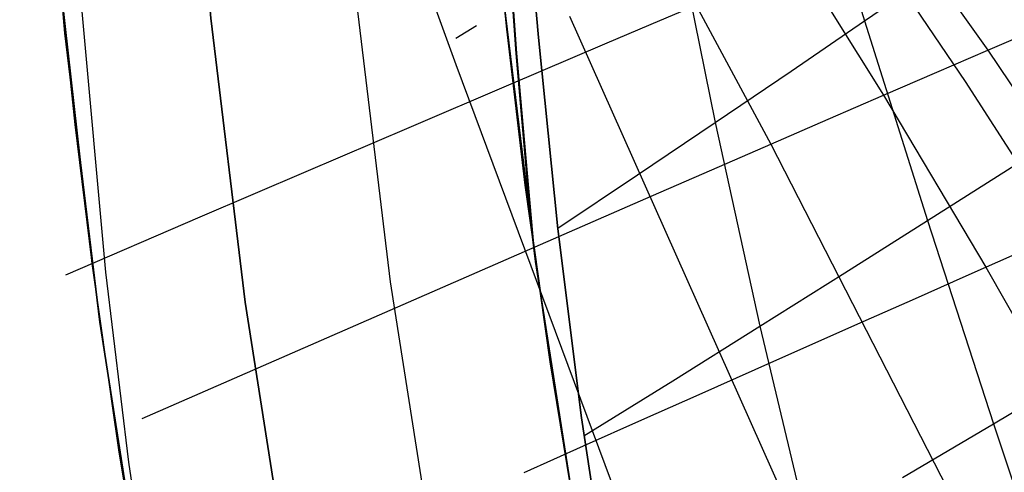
# Model space of a CAD drawing. Header units: millimetres. Extents: x -58 to 58, y -58 to 58.
# Tile 17 of 95: x -57.5 to -50.78, y -8.94 to -5.85. Entities that reach past the tile are written whole.
import ezdxf

# ---------------------------------------------------------------- set-up
doc = ezdxf.new("R2010")
doc.units = ezdxf.units.MM
doc.header["$MEASUREMENT"] = 0
doc.layers.add('Predefinito', color=5, linetype='Continuous')

msp = doc.modelspace()

# ---------------------------------------------------------------- linework, layer by layer
at = {"layer": 'Predefinito', "extrusion": (-3.64696e-06, 9.08447e-06, 1)}
msp.add_lwpolyline([(-57.1456, 0.5066), (-49.2276, -3.6494), (-48.6645, -3.965), (-48.1107, -4.2954), (-47.8375, -4.468), (-47.5674, -4.6453), (-47.0367, -5.0138), (-46.5192, -5.3993), (-46.0152, -5.8005), (-45.5221, -6.2189), (-45.0437, -6.6519), (-44.5806, -7.0994), (-44.1336, -7.5614), (-43.7017, -8.0393), (-43.2867, -8.531), (-42.8886, -9.0355), (-42.5074, -9.5522), (-42.1422, -10.0813), (-41.7937, -10.6209), (-41.4615, -11.1701), (-41.1452, -11.7281), (-40.8439, -12.2949), (-40.5574, -12.8689), (-40.2849, -13.4495), (-40.0258, -14.0358), (-39.779, -14.6275), (-39.5441, -15.2238), (-39.1067, -16.4283), (-38.7087, -17.6461), (-38.3503, -18.8761), (-38.0333, -20.1169), (-37.7586, -21.3679), (-37.6376, -21.9965), (-37.5277, -22.6272), (-37.429, -23.2599), (-37.3416, -23.8945), (-37.2658, -24.5298), (-37.2017, -25.1666), (-37.1494, -25.8045), (-37.109, -26.4434), (-37.0807, -27.082), (-37.0646, -27.7214), (-37.0609, -28.3614), (-37.0696, -29.0021), (-37.0909, -29.6414), (-37.1248, -30.2807), (-37.1712, -30.9193), (-37.2301, -31.5565), (-37.3017, -32.1919), (-37.3861, -32.8258), (-37.4836, -33.4585), (-37.5944, -34.0907), (-37.7181, -34.7195), (-37.8544, -35.3465), (-38.0028, -35.9698), (-38.1624, -36.5877), (-38.336, -37.2097), (-38.5213, -37.8243), (-38.7191, -38.4318), (-38.9303, -39.0322), (-39.1578, -39.6333), (-39.8911, -41.4123)], dxfattribs=at)
at = {"layer": 'Predefinito', "extrusion": (1.9546e-05, -1.89454e-05, 1)}
msp.add_lwpolyline([(-35.3565, -17.8847), (-35.8344, -16.6585), (-36.3551, -15.4451), (-36.6592, -14.7839), (-36.9767, -14.1275), (-37.3087, -13.4766), (-37.6563, -12.8318), (-38.0205, -12.194), (-38.4023, -11.564), (-38.8026, -10.9431), (-39.2224, -10.3324), (-39.6624, -9.7328), (-40.1231, -9.1457), (-40.6045, -8.5722), (-41.1071, -8.0134), (-41.3664, -7.74), (-41.6309, -7.4706), (-41.9006, -7.2055), (-42.1755, -6.9446), (-42.4554, -6.6882), (-42.7403, -6.4363), (-43.0301, -6.1889), (-43.3248, -5.9463), (-43.9284, -5.4756), (-44.5498, -5.0245), (-45.1876, -4.5932), (-45.8403, -4.1822), (-46.5067, -3.7915), (-47.1857, -3.4208), (-47.8763, -3.0694), (-48.5778, -2.7369), (-49.2891, -2.4226), (-50.0092, -2.126), (-50.7369, -1.8465), (-51.4713, -1.5836), (-52.2114, -1.3365), (-52.9564, -1.1046), (-53.7061, -0.8872), (-54.4599, -0.6836), (-55.9777, -0.315), (-57.5063, 0.0061)], dxfattribs=at)
at = {"layer": 'Predefinito'}
for points in [[(-57.5, 0), (-57.4657, -1.9847), (-57.363, -3.967), (-57.1919, -5.9446), (-56.9526, -7.9151), (-56.6455, -9.8761), (-56.2709, -11.8254), (-55.8292, -13.7607), (-55.3209, -15.6795), (-54.7468, -17.5796), (-54.1074, -19.4588), (-53.4035, -21.3147), (-52.636, -23.1453)], [(-52.636, -23.1453), (-53.4035, -21.3147), (-54.1074, -19.4588), (-54.7468, -17.5796), (-55.3209, -15.6795), (-55.8292, -13.7607), (-56.2709, -11.8254), (-56.6455, -9.8761), (-56.9526, -7.9151), (-57.1919, -5.9446), (-57.363, -3.967), (-57.4657, -1.9847), (-57.5, 0)], [(-51.7206, -22.7428), (-52.4747, -20.944), (-53.1664, -19.1203), (-53.7946, -17.2738), (-54.3588, -15.4068), (-54.8582, -13.5213), (-55.2922, -11.6198), (-55.6604, -9.7044), (-55.9621, -7.7774), (-56.1972, -5.8412), (-56.3654, -3.898), (-56.4663, -1.9502), (-56.5, 0)], [(-56.5, 0), (-56.4663, -1.9502), (-56.3654, -3.898), (-56.1972, -5.8412), (-55.9621, -7.7774), (-55.6604, -9.7044), (-55.2922, -11.6198), (-54.8582, -13.5213), (-54.3588, -15.4068), (-53.7946, -17.2738), (-53.1664, -19.1203), (-52.4747, -20.944), (-51.7206, -22.7428)], [(-55.5, 0), (-55.4669, -1.9156), (-55.3678, -3.829), (-55.2026, -5.7378), (-54.9717, -7.6398), (-54.6752, -9.5326), (-54.3136, -11.4141), (-53.8873, -13.282), (-53.3967, -15.1341), (-52.8425, -16.9681), (-52.2254, -18.7819), (-51.546, -20.5734), (-50.8051, -22.3403)], [(-49.8897, -21.9377), (-50.6172, -20.2027), (-51.2844, -18.4435), (-51.8904, -16.6624), (-52.4346, -14.8614), (-52.9163, -13.0427), (-53.335, -11.2085), (-53.6901, -9.3609), (-53.9812, -7.5021), (-54.208, -5.6344), (-54.3701, -3.76), (-54.4675, -1.8811), (-54.5, 0)], [(-54.5, 0), (-54.4675, -1.8811), (-54.3701, -3.76), (-54.208, -5.6344), (-53.9812, -7.5021), (-53.6901, -9.3609), (-53.335, -11.2085), (-52.9163, -13.0427), (-52.4346, -14.8614), (-51.8904, -16.6624), (-51.2844, -18.4435), (-50.6172, -20.2027), (-49.8897, -21.9377)]]:
    msp.add_lwpolyline(points, dxfattribs=at)
at = {"layer": 'Predefinito', "extrusion": (-0.204794, 0.930106, -0.304898)}
msp.add_lwpolyline([(54.2037, 29.339), (53.9842, 29.643)], dxfattribs=at)
at = {"layer": 'Predefinito', "extrusion": (-0.204791, 0.930106, 0.304898)}
msp.add_lwpolyline([(54.2035, 332.567), (53.9842, 332.2634)], dxfattribs=at)
at = {"layer": 'Predefinito', "extrusion": (-0.229251, 0.926934, 0.297047)}
msp.add_lwpolyline([(54.1915, 333.5568), (54.0014, 333.3285)], dxfattribs=at)
at = {"layer": 'Predefinito', "extrusion": (-0.22925, 0.926935, -0.297047)}
msp.add_lwpolyline([(54.1914, 29.2912), (54.0014, 29.5194)], dxfattribs=at)
at = {"layer": 'Predefinito', "extrusion": (-0.247764, 0.925861, -0.285297)}
msp.add_lwpolyline([(54.2167, 29.1612), (54.0586, 29.3298)], dxfattribs=at)
at = {"layer": 'Predefinito', "extrusion": (-0.247763, 0.925861, 0.285297)}
msp.add_lwpolyline([(54.2167, 335.0456), (54.0586, 334.877)], dxfattribs=at)
at = {"layer": 'Predefinito'}
for points in [[(-56.2303, 0.9136, 39.6005), (-52.4274, -4.2898, 38.6534), (-51.733, -5.2676, 38.4951), (-51.0503, -6.2743, 38.3612), (-50.3841, -7.3069, 38.2438), (-49.7324, -8.3695, 38.1326), (-49.1007, -9.4546, 38.0309), (-48.4882, -10.5647, 37.9427), (-47.8975, -11.6945, 37.8674), (-47.3273, -12.8444, 37.803), (-46.7783, -14.0092, 37.7501), (-46.2485, -15.1878, 37.709), (-45.7367, -16.3766, 37.6798), (-44.7589, -18.7781, 37.6564), (-43.8345, -21.198, 37.6798), (-42.9648, -23.6305, 37.7501)], [(-54.4851, -1.2731, 349.434), (-54.474, -1.3862, 349.5102), (-54.4627, -1.5011, 349.5839), (-54.4513, -1.6178, 349.655), (-54.4398, -1.7361, 349.7235), (-54.4306, -1.83, 349.7752), (-54.4215, -1.9247, 349.8251), (-54.4032, -2.1161, 349.9199), (-54.3853, -2.3089, 350.0082), (-54.3682, -2.5017, 350.0901), (-54.3519, -2.694, 350.166), (-54.3362, -2.8859, 350.2363), (-54.321, -3.0773, 350.3013), (-54.3063, -3.2679, 350.3615), (-54.2921, -3.4575, 350.4172), (-54.2783, -3.6458, 350.4687), (-54.2518, -4.0178, 350.5609), (-54.2269, -4.382, 350.6409), (-54.1592, -5.4142, 350.8362), (-54.1109, -6.0794, 350.9443), (-53.9938, -7.4101, 351.127)], [(-54.4844, -1.3018, 30.5412), (-54.474, -1.4086, 30.4699), (-54.4635, -1.517, 30.4009), (-54.4528, -1.6269, 30.3342), (-54.442, -1.7384, 30.2699), (-54.4329, -1.8323, 30.2182), (-54.4238, -1.9271, 30.1683), (-54.4056, -2.1184, 30.0735), (-54.3878, -2.3112, 29.9852), (-54.3708, -2.5041, 29.9033), (-54.3546, -2.6964, 29.8275), (-54.3389, -2.8884, 29.7572), (-54.3239, -3.0798, 29.6922), (-54.3093, -3.2704, 29.632), (-54.2951, -3.46, 29.5763), (-54.2814, -3.6484, 29.5248), (-54.2551, -4.0204, 29.4327), (-54.2303, -4.3847, 29.3528), (-54.1631, -5.417, 29.1576), (-54.115, -6.0824, 29.0495), (-54.0114, -7.2795, 28.8839)], [(-53.8288, -7.2734, 350.9067), (-53.2852, -6.9108, 350.1759), (-52.7546, -6.5536, 349.4212), (-52.2382, -6.2031, 348.6427), (-51.7371, -5.8608, 347.8407), (-51.2524, -5.5279, 347.0153), (-50.7851, -5.2055, 346.1671), (-50.336, -4.8948, 345.2962), (-49.9061, -4.597, 344.4033), (-49.4962, -4.3129, 343.4885), (-49.1076, -4.0437, 342.5534), (-48.7416, -3.7903, 341.6009), (-48.3985, -3.5529, 340.6333), (-48.0778, -3.3314, 339.6519), (-47.7792, -3.1257, 338.6579), (-47.5027, -2.9354, 337.6524), (-47.248, -2.7606, 336.6367), (-47.0148, -2.601, 335.6118)], [(-53.8288, -7.2735, 29.0933), (-53.2852, -6.9108, 29.8241), (-52.7546, -6.5536, 30.5788), (-52.2382, -6.2032, 31.3573), (-51.7371, -5.8608, 32.1593), (-51.2524, -5.5279, 32.9847), (-50.7851, -5.2055, 33.8329), (-50.336, -4.8948, 34.7038), (-49.9061, -4.597, 35.5967), (-49.4962, -4.313, 36.5115), (-49.1076, -4.0438, 37.4466), (-48.7416, -3.7904, 38.3991), (-48.3985, -3.553, 39.3667), (-48.0778, -3.3314, 40.3481), (-47.7792, -3.1257, 41.3421), (-47.5027, -2.9355, 42.3476), (-47.2479, -2.7606, 43.3633), (-47.0148, -2.601, 44.3882)], [(-53.6511, -8.6907, 351.0789), (-53.0446, -8.3138, 350.3642), (-52.4511, -7.9427, 349.6244), (-51.8719, -7.5785, 348.8596), (-51.3081, -7.2223, 348.07), (-50.7611, -6.8753, 347.2557), (-50.232, -6.5386, 346.417), (-49.7221, -6.2131, 345.554), (-49.2325, -5.9, 344.6672), (-48.7643, -5.6002, 343.7565), (-48.3191, -5.3149, 342.8234), (-47.8987, -5.0451, 341.871), (-47.5034, -4.7912, 340.9016), (-47.1331, -4.5531, 339.9166)], [(-53.6511, -8.6907, 28.9211), (-53.0446, -8.3138, 29.6358), (-52.4511, -7.9427, 30.3756), (-51.8719, -7.5785, 31.1404), (-51.3081, -7.2224, 31.93), (-50.7611, -6.8754, 32.7443), (-50.232, -6.5386, 33.583), (-49.7221, -6.2131, 34.446), (-49.2325, -5.9, 35.3328), (-48.7643, -5.6002, 36.2435), (-48.3191, -5.3149, 37.1766), (-47.8987, -5.0451, 38.129), (-47.5034, -4.7912, 39.0984), (-47.1331, -4.5532, 40.0834)], [(-57.1863, -7.5918, 29.7697), (-56.2681, -7.1973, 30.9382), (-55.5458, -6.8874, 31.9176), (-54.8432, -6.5866, 32.9306), (-54.1634, -6.2963, 33.9772), (-53.5094, -6.0178, 35.057), (-53.1931, -5.8835, 35.6094), (-52.8844, -5.7526, 36.1701), (-52.5836, -5.6254, 36.739), (-52.2912, -5.5021, 37.3161), (-52.0075, -5.3828, 37.9015), (-51.733, -5.2676, 38.4951), (-51.4679, -5.1569, 39.0968), (-51.2123, -5.0505, 39.7063), (-50.9664, -4.9486, 40.3234), (-50.7302, -4.8511, 40.9475)], [(-54.9857, -4.8881, 346.3152), (-54.5258, -6.1567, 346.4268), (-53.083, -10.0267, 346.6775)], [(-51.678, -4.9616, 340.9931), (-50.8957, -6.06, 341.1412), (-50.1323, -7.1954, 341.2789)], [(-54.2661, -5.0426, 350.8913), (-54.1778, -5.9173, 350.991), (-54.0521, -6.9717, 351.0902), (-53.8819, -8.1837, 351.189), (-53.6721, -9.4623, 351.2874)], [(-53.6724, -9.4607, 28.7127), (-53.8818, -8.1843, 28.811), (-54.051, -6.9802, 28.9096), (-54.1777, -5.9176, 29.0087), (-54.2655, -5.0497, 29.1085)], [(-53.0365, -5.1553, 349.1803), (-52.8978, -5.8567, 349.3073), (-52.7546, -6.5536, 349.4212), (-52.4511, -7.9427, 349.6244), (-52.1137, -9.3504, 349.799)], [(-53.0365, -5.1554, 30.8197), (-52.8978, -5.8567, 30.6927), (-52.7546, -6.5536, 30.5788), (-52.4511, -7.9427, 30.3756), (-52.1137, -9.3504, 30.201)], [(-52.3199, -5.2281, 342.4212), (-51.6083, -6.3678, 342.5615), (-50.909, -7.5392, 342.6923), (-50.2251, -8.7408, 342.8124)], [(-51.9473, -5.1817, 347.7129), (-51.7371, -5.8608, 347.8407), (-51.3081, -7.2223, 348.07), (-50.8579, -8.6075, 348.2693), (-50.3878, -10.0101, 348.4353)], [(-51.9473, -5.1817, 32.2871), (-51.7371, -5.8608, 32.1593), (-51.3081, -7.2224, 31.93), (-50.8579, -8.6075, 31.7307), (-50.3878, -10.0101, 31.5647)], [(-57.2488, -5.3691, 349.9504), (-57.1238, -6.5666, 349.9858), (-57.0094, -7.493, 349.9982), (-56.8512, -8.6132, 350.0028), (-56.6656, -9.7607, 349.9995)], [(-53.4704, -9.8652, 28.7999), (-53.6683, -8.5661, 28.9355), (-53.8282, -7.2786, 29.093), (-53.9619, -5.9736, 29.2783), (-54.0201, -5.3117, 29.3892)], [(-54.0201, -5.3118, 350.6108), (-53.9619, -5.9737, 350.7217), (-53.8282, -7.2786, 350.907), (-53.6683, -8.5661, 351.0645), (-53.4704, -9.8653, 351.2001)], [(-53.0119, -5.5177, 343.8031), (-52.376, -6.7009, 343.9306), (-51.1226, -9.1443, 344.1605)], [(-57.2093, -5.7153, 30.0165), (-57.0072, -7.5148, 29.9926), (-56.8242, -8.8005, 29.9949), (-56.61, -10.0768, 30.0023), (-56.3674, -11.3536, 30.0025), (-56.0975, -12.6225, 29.9993), (-55.7982, -13.8864, 29.999), (-55.4706, -15.1412, 30.0002), (-55.1145, -16.3901, 30.0004), (-54.7306, -17.6298, 30), (-54.3186, -18.8612, 29.9999), (-53.8788, -20.0829, 30), (-53.4112, -21.2953, 30), (-52.9164, -22.4967, 30)], [(-53.028, -22.6121, 30.1151), (-53.5139, -21.4101, 30.1242), (-53.9711, -20.1965, 30.1327), (-54.3991, -18.9731, 30.1404), (-54.7979, -17.7392, 30.1477), (-55.167, -16.4963, 30.1547), (-55.5067, -15.2434, 30.1605), (-55.8163, -13.9837, 30.1646), (-56.096, -12.7141, 30.1696), (-56.3448, -11.4385, 30.1769), (-56.5646, -10.1539, 30.1801), (-56.7548, -8.869, 30.1753), (-56.9121, -7.5736, 30.1749), (-57.0753, -5.7715, 30.2004)], [(-53.7489, -5.828, 345.1384), (-52.0774, -9.5739, 345.449)], [(-54.0577, -8.9389, 32.7995), (-53.6531, -8.7587, 33.3002), (-53.2556, -8.5818, 33.8106), (-52.8656, -8.4082, 34.3308), (-52.4836, -8.2384, 34.8607), (-52.11, -8.0723, 35.4004), (-51.7453, -7.9104, 35.9498), (-51.39, -7.7526, 36.5088), (-51.0443, -7.5993, 37.0775), (-50.7089, -7.4507, 37.6559), (-50.3841, -7.3069, 38.2438), (-50.0704, -7.1682, 38.8413), (-49.7678, -7.0345, 39.448), (-49.4765, -6.906, 40.0634), (-49.1964, -6.7826, 40.6872), (-48.9279, -6.6644, 41.319), (-48.6708, -6.5514, 41.9583), (-48.4252, -6.4437, 42.6047), (-48.1914, -6.3413, 43.2579), (-47.9693, -6.2442, 43.9175), (-47.759, -6.1525, 44.5829), (-47.5606, -6.0662, 45.2539), (-47.3742, -5.9853, 45.93), (-47.1999, -5.9099, 46.6107)], [(-56.665, -8.5722, 350.2802), (-53.1933, -7.0566, 345.2484), (-52.7778, -6.8756, 344.5956), (-52.376, -6.7009, 343.9306), (-51.9853, -6.5312, 343.2514), (-51.6083, -6.3678, 342.5615), (-51.2443, -6.2104, 341.8568), (-50.8957, -6.06, 341.1412), (-50.5611, -5.9161, 340.4115)], [(-51.4779, -8.9749, 349.0471), (-50.8579, -8.6075, 348.2693), (-50.2551, -8.2491, 347.4654), (-49.6709, -7.9008, 346.6357), (-49.1066, -7.5636, 345.7804), (-48.5637, -7.2384, 344.8994), (-48.0434, -6.9263, 343.9929), (-47.5476, -6.6284, 343.0622), (-47.0785, -6.3459, 342.1102)], [(-51.4779, -8.9749, 30.9529), (-50.8579, -8.6075, 31.7307), (-50.2551, -8.2492, 32.5346), (-49.6709, -7.9008, 33.3642), (-49.1066, -7.5636, 34.2196), (-48.5637, -7.2384, 35.1006), (-48.0434, -6.9263, 36.0071), (-47.5476, -6.6284, 36.9378), (-47.0784, -6.3459, 37.8897)]]:
    msp.add_polyline3d(points, dxfattribs=at)

doc.saveas('drawing.dxf')
